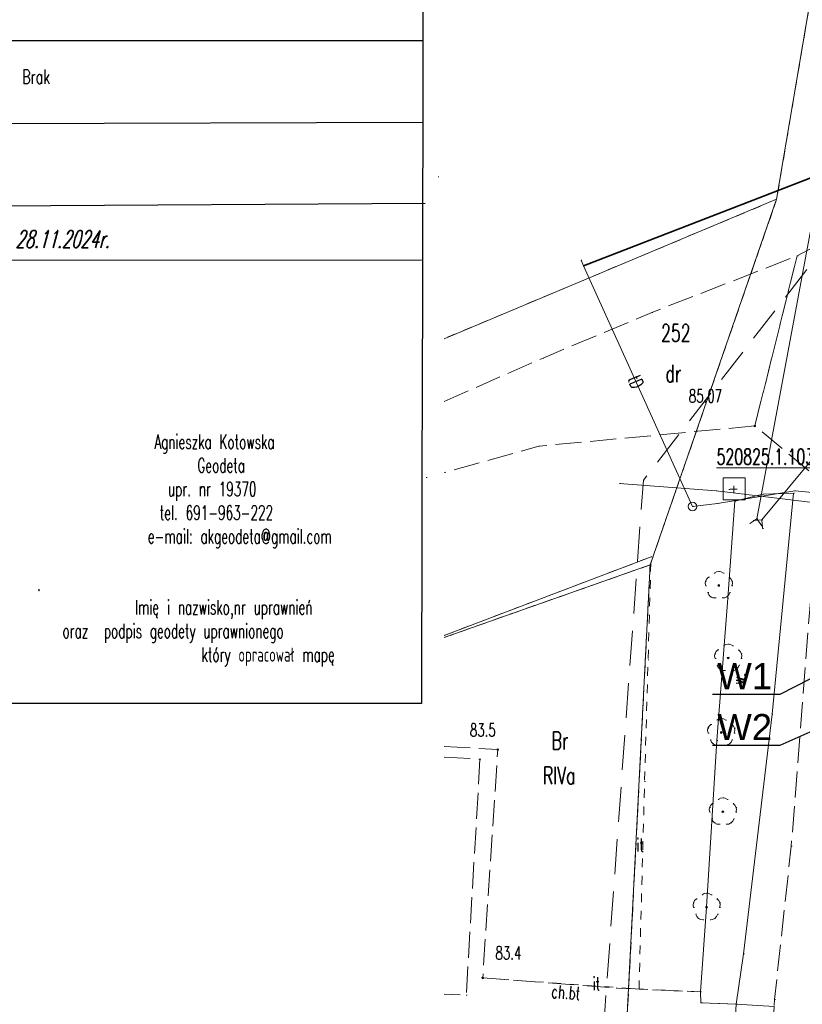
# Model space of a CAD drawing. Extents: x -134780 to 5540120, y 74663 to 5964901.
# Tile 6 of 71: x 5539489 to 5539534, y 5961334 to 5961391. Entities that reach past the tile are written whole.
import ezdxf
from ezdxf import colors
from ezdxf.entities.mleader import LeaderData, LeaderLine
from ezdxf.math import Vec2, Vec3

# ---------------------------------------------------------------- set-up
doc = ezdxf.new("R2010")
doc.units = 0
doc.header["$MEASUREMENT"] = 0
doc.set_wipeout_variables(frame=1)
for name, pattern in [('L_0_03', [1, 0.5, -0.5]), ('L_0_06', [2, 1.5, -0.5]), ('L_0_0C', [3, 2, -1]), ('Wipeout_Contour', [1000, 0, -1000])]:
    doc.linetypes.add(name, pattern=pattern)
for name, color, linetype, lineweight in [('#opisy', 7, 'Continuous', 0), ('0_Nr_Pióra__7', 7, 'Continuous', 13), ('131_Punkt_osnowy_pomiarowej_Nr_Pióra__7', 7, 'Continuous', 13), ('211_Nr_dzialki', 96, 'Continuous', 18), ('ARCH MAPA RUSINOWO_Nr_Pióra__60', 230, 'Continuous', 211), ('chodnik_Atr17_Nr_Pióra__7', 7, 'Continuous', 13), ('chodnik_Nr_Pióra__7', 7, 'Continuous', 13), ('drzewo_lisciaste_Nr_Pióra__7', 7, 'Continuous', 13), ('inny_obiekt_zagospodarowania_terenu_Atr17_Nr_Pióra__7', 7, 'Continuous', 13), ('inny_obiekt_zagospodarowania_terenu_Nr_Pióra__7', 7, 'Continuous', 13), ('jezdnia_Nr_Pióra__7', 7, 'Continuous', 13), ('komora_podziemna_Nr_Pióra__7', 7, 'Continuous', 13), ('mapa', 7, 'Continuous', 13), ('ogrodzenie_trwale_Nr_Pióra__7', 7, 'Continuous', 13), ('opios_Nr_Pióra__7', 7, 'Continuous', 13), ('pikieta_naturalna_Atr2_Nr_Pióra__7', 7, 'Continuous', 13), ('pikieta_naturalna_Nr_Pióra__7', 7, 'Continuous', 13), ('pikieta_sztuczna_Atr2_Nr_Pióra__7', 7, 'Continuous', 13), ('pikieta_sztuczna_Nr_Pióra__7', 7, 'Continuous', 13), ('przepust_Nr_Pióra__7', 7, 'Continuous', 13), ('przewod_telekomunikacyjny_napowietrzny_Nr_Pióra__30', 134, 'Continuous', 35), ('przewod_telekomunikacyjny_podziemny_Atr1_Nr_Pióra__7', 7, 'Continuous', 13), ('przewod_telekomunikacyjny_podziemny_Nr_Pióra__7', 7, 'Continuous', 13), ('przewod_wodociagowy_Nr_Pióra__7', 7, 'Continuous', 13), ('row_melioracyjny__poligon__Atr17_Nr_Pióra__7', 7, 'Continuous', 13), ('row_melioracyjny__poligon__Nr_Pióra__7', 7, 'Continuous', 13), ('schody_w_ciagu_komunikacyjnym_Nr_Pióra__7', 7, 'Continuous', 13), ('Szczegolowa_osnowa_geodezyjna_pozioma_Atr103_Nr_Pióra__7', 7, 'Continuous', 13), ('Szczegolowa_osnowa_geodezyjna_pozioma_Nr_Pióra__7', 7, 'Continuous', 13), ('Zakres_Nr_Pióra__7', 7, 'Continuous', 13), ('zasuwa_lub_zawor_Nr_Pióra__7', 7, 'Continuous', 13)]:
    doc.layers.add(name, color=color, linetype=linetype, lineweight=lineweight)
for name, color, linetype, lineweight, true_color in [('209_oznaczenie_konturu_klasyfikacyjnego_Nr_Pióra__3', 7, 'Continuous', 18, 0xff6600), ('210_oznaczenie_konturu_uzytku_gruntowego_Nr_Pióra__3', 7, 'Continuous', 18, 0xff6600), ('211_numer_dzialki_ewidencyjnej_Nr_Pióra__96', 7, 'Continuous', 13, 0x00d59f), ('217_kontur_klasyfikacyjny_Nr_Pióra__3', 7, 'Continuous', 18, 0xff6600), ('218_kontur_uzytku_gruntowego_Nr_Pióra__3', 7, 'Continuous', 18, 0xff6600), ('219_dzialka_ewidencyjna_Nr_Pióra__96', 7, 'Continuous', 13, 0x00d59f)]:
    doc.layers.add(name, color=color, linetype=linetype, lineweight=lineweight, true_color=true_color)
doc.layers.add('Szczegolowa_osnowa_geodezyjna_pozioma', color=7, linetype='Continuous')
doc.styles.add('GENERATED_STYLE_7', font='Simplex.shx', dxfattribs={"bigfont": 'BIGFONT.SHX'})
doc.styles.get("Standard").update_dxf_attribs({"font": 'txt', "bigfont": 'BIGFONT.SHX'})
doc.linetypes.add('L_0_15_SHX', pattern='A,0,[2,Rusinowo ZAGOSPODAROWANIE1.Shx,S=7.5,R=0,X=0,Y=0],-7.5,0', length=7.5)
doc.linetypes.add('L_0_B0_SHX', pattern='A,0,[3,Rusinowo ZAGOSPODAROWANIE1.Shx,S=15,R=0,X=0,Y=0],-15,0', length=15)

# ---------------------------------------------------------------- blocks, each defined once
blk = doc.blocks.new('mapa')
at = {"layer": 'drzewo_lisciaste_Nr_Pióra__7', "linetype": 'Continuous'}
for points in [[(5539529.22, 5961358.18, 1), (5539529.22, 5961358.28, 1)], [(5539529.76, 5961354.01, 1), (5539529.76, 5961354.11, 1)], [(5539529.36, 5961349.73, 1), (5539529.36, 5961349.83, 1)], [(5539529.45, 5961345.18, 1), (5539529.45, 5961345.28, 1)], [(5539528.52, 5961339.7, 1), (5539528.52, 5961339.8, 1)]]:
    blk.add_hatch(color=252, dxfattribs=at).paths.add_polyline_path(points, flags=0)
at = {"layer": 'pikieta_naturalna_Nr_Pióra__7', "linetype": 'Continuous'}
for points in [[(5539516.53, 5961348.755, 1), (5539516.53, 5961348.845, 1)], [(5539515.67, 5961335.635, 1), (5539515.67, 5961335.725, 1)]]:
    blk.add_hatch(color=252, dxfattribs=at).paths.add_polyline_path(points, flags=0)
at = {"layer": 'pikieta_sztuczna_Nr_Pióra__7', "linetype": 'Continuous'}
blk.add_hatch(color=252, dxfattribs=at).paths.add_polyline_path([(5539531.29, 5961367.345, 1), (5539531.29, 5961367.435, 1)], flags=0)
at = {"layer": '0_Nr_Pióra__7', "color": 252, "linetype": 'Continuous'}
for p, q in [((5539521.31, 5961376.92), (5539521.36, 5961376.92)), ((5539533.72, 5961377.16), (5539533.77, 5961377.16)), ((5539525.38, 5961373.91), (5539525.43, 5961373.91)), ((5539519.13, 5961371.29), (5539519.18, 5961371.29)), ((5539531.29, 5961367.39), (5539531.34, 5961367.39)), ((5539531.29, 5961367.39), (5539531.34, 5961367.39)), ((5539518.89, 5961366.23), (5539518.94, 5961366.23)), ((5539512.42, 5961364.43), (5539512.47, 5961364.43)), ((5539524.89, 5961364.28), (5539524.94, 5961364.28)), ((5539523.52, 5961364.08), (5539523.57, 5961364.08)), ((5539529.06, 5961363.67), (5539529.11, 5961363.67)), ((5539533.58, 5961363.66), (5539533.63, 5961363.66)), ((5539531.75, 5961363.48), (5539531.8, 5961363.48)), ((5539533.51, 5961363.53), (5539533.56, 5961363.53)), ((5539527.71, 5961362.76), (5539527.76, 5961362.76)), ((5539527.71, 5961362.76), (5539527.76, 5961362.76)), ((5539529.14, 5961362.93), (5539529.19, 5961362.93)), ((5539531.191, 5961361.954), (5539531.241, 5961361.954)), ((5539531.41, 5961362.06), (5539531.46, 5961362.06)), ((5539531.69, 5961362), (5539531.74, 5961362)), ((5539530.997, 5961361.777), (5539531.047, 5961361.777)), ((5539531.693, 5961361.647), (5539531.743, 5961361.647)), ((5539531.736, 5961361.501), (5539531.786, 5961361.501)), ((5539525.33, 5961359.87), (5539525.38, 5961359.87)), ((5539528.632, 5961358.696), (5539528.682, 5961358.696)), ((5539528.959, 5961358.933), (5539529.009, 5961358.933)), ((5539529.22, 5961359.03), (5539529.27, 5961359.03)), ((5539529.481, 5961358.933), (5539529.531, 5961358.933)), ((5539529.808, 5961358.696), (5539529.858, 5961358.696)), ((5539528.46, 5961358.478), (5539528.51, 5961358.478)), ((5539528.471, 5961358.201), (5539528.521, 5961358.201)), ((5539529.22, 5961358.23), (5539529.27, 5961358.23)), ((5539529.969, 5961358.201), (5539530.019, 5961358.201)), ((5539529.98, 5961358.478), (5539530.03, 5961358.478)), ((5539528.596, 5961357.815), (5539528.646, 5961357.815)), ((5539528.75, 5961357.582), (5539528.8, 5961357.582)), ((5539529.019, 5961357.507), (5539529.069, 5961357.507)), ((5539529.421, 5961357.507), (5539529.471, 5961357.507)), ((5539529.69, 5961357.582), (5539529.74, 5961357.582)), ((5539529.73, 5961357.49), (5539529.78, 5961357.49)), ((5539529.844, 5961357.815), (5539529.894, 5961357.815)), ((5539529.499, 5961354.763), (5539529.549, 5961354.763)), ((5539529.76, 5961354.86), (5539529.81, 5961354.86)), ((5539530.021, 5961354.763), (5539530.071, 5961354.763)), ((5539529, 5961354.308), (5539529.05, 5961354.308)), ((5539529.011, 5961354.031), (5539529.061, 5961354.031)), ((5539529.172, 5961354.526), (5539529.222, 5961354.526)), ((5539529.76, 5961354.06), (5539529.81, 5961354.06)), ((5539530.348, 5961354.526), (5539530.398, 5961354.526)), ((5539530.509, 5961354.031), (5539530.559, 5961354.031)), ((5539530.52, 5961354.308), (5539530.57, 5961354.308)), ((5539525.16, 5961353.95), (5539525.21, 5961353.95)), ((5539529.136, 5961353.645), (5539529.186, 5961353.645)), ((5539530.384, 5961353.645), (5539530.434, 5961353.645)), ((5539529.29, 5961353.412), (5539529.34, 5961353.412)), ((5539529.559, 5961353.337), (5539529.609, 5961353.337)), ((5539529.961, 5961353.337), (5539530.011, 5961353.337)), ((5539530.23, 5961353.412), (5539530.28, 5961353.412)), ((5539532.28, 5961350.84), (5539532.33, 5961350.84)), ((5539528.6, 5961350.028), (5539528.65, 5961350.028)), ((5539528.772, 5961350.246), (5539528.822, 5961350.246)), ((5539529.099, 5961350.483), (5539529.149, 5961350.483)), ((5539529.36, 5961350.58), (5539529.41, 5961350.58)), ((5539529.621, 5961350.483), (5539529.671, 5961350.483)), ((5539529.948, 5961350.246), (5539529.998, 5961350.246)), ((5539530.12, 5961350.028), (5539530.17, 5961350.028)), ((5539528.611, 5961349.751), (5539528.661, 5961349.751)), ((5539529.36, 5961349.78), (5539529.41, 5961349.78)), ((5539530.109, 5961349.751), (5539530.159, 5961349.751)), ((5539528.736, 5961349.365), (5539528.786, 5961349.365)), ((5539528.89, 5961349.132), (5539528.94, 5961349.132)), ((5539529.11, 5961349.32), (5539529.16, 5961349.32)), ((5539529.159, 5961349.057), (5539529.209, 5961349.057)), ((5539529.561, 5961349.057), (5539529.611, 5961349.057)), ((5539529.83, 5961349.132), (5539529.88, 5961349.132)), ((5539529.984, 5961349.365), (5539530.034, 5961349.365)), ((5539516.53, 5961348.8), (5539516.58, 5961348.8)), ((5539515.51, 5961348.25), (5539515.56, 5961348.25)), ((5539524.96, 5961346.96), (5539525.01, 5961346.96)), ((5539528.862, 5961345.696), (5539528.912, 5961345.696)), ((5539529.189, 5961345.933), (5539529.239, 5961345.933)), ((5539529.45, 5961346.03), (5539529.5, 5961346.03)), ((5539529.711, 5961345.933), (5539529.761, 5961345.933)), ((5539530.038, 5961345.696), (5539530.088, 5961345.696)), ((5539528.69, 5961345.478), (5539528.74, 5961345.478)), ((5539528.701, 5961345.201), (5539528.751, 5961345.201)), ((5539529.45, 5961345.23), (5539529.5, 5961345.23)), ((5539530.199, 5961345.201), (5539530.249, 5961345.201)), ((5539530.21, 5961345.478), (5539530.26, 5961345.478)), ((5539528.826, 5961344.815), (5539528.876, 5961344.815)), ((5539528.98, 5961344.582), (5539529.03, 5961344.582)), ((5539529.249, 5961344.507), (5539529.299, 5961344.507)), ((5539529.651, 5961344.507), (5539529.701, 5961344.507)), ((5539529.92, 5961344.582), (5539529.97, 5961344.582)), ((5539530.074, 5961344.815), (5539530.124, 5961344.815)), ((5539533.38, 5961343.25), (5539533.43, 5961343.25)), ((5539528.259, 5961340.453), (5539528.309, 5961340.453)), ((5539528.52, 5961340.55), (5539528.57, 5961340.55)), ((5539528.781, 5961340.453), (5539528.831, 5961340.453)), ((5539527.76, 5961339.998), (5539527.81, 5961339.998)), ((5539527.932, 5961340.216), (5539527.982, 5961340.216)), ((5539529.108, 5961340.216), (5539529.158, 5961340.216)), ((5539529.28, 5961339.998), (5539529.33, 5961339.998)), ((5539527.771, 5961339.721), (5539527.821, 5961339.721)), ((5539527.896, 5961339.335), (5539527.946, 5961339.335)), ((5539528.52, 5961339.75), (5539528.57, 5961339.75)), ((5539529.144, 5961339.335), (5539529.194, 5961339.335)), ((5539529.269, 5961339.721), (5539529.319, 5961339.721)), ((5539528.05, 5961339.102), (5539528.1, 5961339.102)), ((5539528.319, 5961339.027), (5539528.369, 5961339.027)), ((5539528.721, 5961339.027), (5539528.771, 5961339.027)), ((5539528.99, 5961339.102), (5539529.04, 5961339.102)), ((5539530.64, 5961337.06), (5539530.69, 5961337.06)), ((5539515.67, 5961335.68), (5539515.72, 5961335.68)), ((5539523.33, 5961335.1), (5539523.38, 5961335.1)), ((5539524.64, 5961335.04), (5539524.69, 5961335.04)), ((5539528.17, 5961334.88), (5539528.22, 5961334.88)), ((5539514.72, 5961334.69), (5539514.77, 5961334.69)), ((5539528.18, 5961334.25), (5539528.23, 5961334.25)), ((5539532.42, 5961334.45), (5539532.47, 5961334.45)), ((5539530.22, 5961334.18), (5539530.27, 5961334.18))]:
    blk.add_line(p, q, dxfattribs=at)
at = {"layer": '217_kontur_klasyfikacyjny_Nr_Pióra__3', "color": 252, "linetype": 'L_0_03', "flags": 128}
for points in [[(5539525.28, 5961359.41), (5539513.451, 5961355.238)], [(5539523.8, 5961330.25), (5539525.28, 5961359.41)]]:
    blk.add_lwpolyline(points, dxfattribs=at)
at = {"layer": '218_kontur_uzytku_gruntowego_Nr_Pióra__3', "color": 252, "linetype": 'L_0_03', "flags": 128}
for points in [[(5539538.18, 5961413.76), (5539532.54, 5961380.41)], [(5539532.54, 5961380.41), (5539513.451, 5961372.404)], [(5539525.28, 5961359.41), (5539513.451, 5961355.238)], [(5539513.451, 5961355.238), (5539525.28, 5961359.41)], [(5539523.8, 5961330.25), (5539525.28, 5961359.41)], [(5539525.28, 5961359.41), (5539523.8, 5961330.25)]]:
    blk.add_lwpolyline(points, dxfattribs=at)
at = {"layer": '219_dzialka_ewidencyjna_Nr_Pióra__96', "color": 252, "linetype": 'Continuous', "flags": 128}
for points in [[(5539532.54, 5961380.41), (5539538.18, 5961413.76)], [(5539513.451, 5961372.401), (5539532.54, 5961380.41)], [(5539525.28, 5961359.41), (5539513.451, 5961355.235)], [(5539525.28, 5961359.41), (5539519.35, 5961243.41)]]:
    blk.add_lwpolyline(points, dxfattribs=at)
at = {"layer": 'ARCH MAPA RUSINOWO_Nr_Pióra__60', "linetype": 'Continuous', "lineweight": 20, "flags": 128}
for points in [[(5539537.927, 5961412.263), (5539532.54, 5961380.41), (5539513.451, 5961372.401)], [(5539525.28, 5961359.41), (5539520.71, 5961270.013)]]:
    blk.add_lwpolyline(points, dxfattribs=at)
at = {"layer": 'chodnik_Nr_Pióra__7', "color": 252, "linetype": 'L_0_06', "flags": 128}
for points in [[(5539513.451, 5961348.978), (5539516.53, 5961348.8), (5539515.67, 5961335.68), (5539523.33, 5961335.1), (5539528.17, 5961334.88), (5539528.18, 5961334.25), (5539530.22, 5961334.18), (5539530.12, 5961332.63), (5539528.17, 5961332.66), (5539523.69, 5961332.64), (5539516.15, 5961333.12), (5539513.451, 5961333.296)], [(5539513.451, 5961348.372), (5539515.51, 5961348.25), (5539514.72, 5961334.69), (5539513.451, 5961334.758)]]:
    blk.add_lwpolyline(points, dxfattribs=at)
at = {"layer": 'drzewo_lisciaste_Nr_Pióra__7', "color": 252, "linetype": 'Continuous'}
for centre in [(5539529.22, 5961358.23), (5539529.76, 5961354.06), (5539529.36, 5961349.78), (5539529.45, 5961345.23), (5539528.52, 5961339.75)]:
    blk.add_circle(centre, 0.05, dxfattribs=at)
for centre, start, end in [((5539528.84, 5961358.354), 121.308, 202.548), ((5539529.22, 5961358.63), 49.272, 130.728), ((5539529.6, 5961358.354), 337.452, 58.692), ((5539528.985, 5961357.906), 193.221, 274.871), ((5539529.455, 5961357.906), 265.129, 346.779), ((5539529.76, 5961354.46), 49.272, 130.728), ((5539529.38, 5961354.184), 121.308, 202.548), ((5539530.14, 5961354.184), 337.452, 58.692), ((5539529.525, 5961353.736), 193.221, 274.871), ((5539529.995, 5961353.736), 265.129, 346.779), ((5539528.98, 5961349.904), 121.308, 202.548), ((5539529.36, 5961350.18), 49.272, 130.728), ((5539529.74, 5961349.904), 337.452, 58.692), ((5539529.125, 5961349.456), 193.221, 274.871), ((5539529.595, 5961349.456), 265.129, 346.779), ((5539529.07, 5961345.354), 121.308, 202.548), ((5539529.45, 5961345.63), 49.272, 130.728), ((5539529.83, 5961345.354), 337.452, 58.692), ((5539529.215, 5961344.906), 193.221, 274.871), ((5539529.685, 5961344.906), 265.129, 346.779), ((5539528.52, 5961340.15), 49.272, 130.728), ((5539528.14, 5961339.874), 121.308, 202.548), ((5539528.9, 5961339.874), 337.452, 58.692), ((5539528.285, 5961339.426), 193.221, 274.871), ((5539528.755, 5961339.426), 265.129, 346.779)]:
    blk.add_arc(centre, 0.4, start, end, dxfattribs=at)
at = {"layer": 'inny_obiekt_zagospodarowania_terenu_Nr_Pióra__7', "color": 252, "linetype": 'L_0_03', "flags": 128}
for points in [[(5539524.64, 5961335.04), (5539524.96, 5961346.96), (5539525.16, 5961353.95), (5539525.33, 5961359.87), (5539513.451, 5961355.354)], [(5539515.67, 5961335.68), (5539524.64, 5961335.04), (5539528.17, 5961334.88)]]:
    blk.add_lwpolyline(points, dxfattribs=at)
at = {"layer": 'jezdnia_Nr_Pióra__7', "color": 252, "linetype": 'L_0_06', "flags": 128}
blk.add_lwpolyline([(5539537.17, 5961379.01), (5539535.18, 5961364.16), (5539531.29, 5961367.39), (5539533.72, 5961377.16)], close=True, dxfattribs=at)
blk.add_lwpolyline([(5539513.451, 5961368.798), (5539519.13, 5961371.29), (5539525.38, 5961373.91), (5539533.72, 5961377.16), (5539531.29, 5961367.39), (5539518.89, 5961366.23), (5539513.451, 5961364.717)], dxfattribs=at)
at = {"layer": 'komora_podziemna_Nr_Pióra__7', "color": 252, "linetype": 'Continuous'}
blk.add_circle((5539527.71, 5961362.76), 0.25, dxfattribs=at)
at = {"layer": 'ogrodzenie_trwale_Nr_Pióra__7', "color": 252, "linetype": 'Continuous', "flags": 128}
blk.add_lwpolyline([(5539525.33, 5961359.87), (5539513.451, 5961355.354)], dxfattribs=at)
at = {"layer": 'ogrodzenie_trwale_Nr_Pióra__7', "color": 252, "linetype": 'L_0_15_SHX', "flags": 128}
blk.add_lwpolyline([(5539525.33, 5961359.87), (5539513.451, 5961355.354)], dxfattribs=at)
at = {"layer": 'opios_Nr_Pióra__7', "color": 252, "linetype": 'Continuous'}
blk.add_line((5539513.102, 5961381.701), (5539513.152, 5961381.701), dxfattribs=at)
at = {"layer": 'pikieta_naturalna_Nr_Pióra__7', "color": 252, "linetype": 'Continuous'}
for centre in [(5539516.53, 5961348.8), (5539515.67, 5961335.68)]:
    blk.add_circle(centre, 0.045, dxfattribs=at)
at = {"layer": 'pikieta_sztuczna_Nr_Pióra__7', "color": 252, "linetype": 'Continuous'}
blk.add_circle((5539531.29, 5961367.39), 0.045, dxfattribs=at)
at = {"layer": 'przepust_Nr_Pióra__7', "color": 252, "linetype": 'Continuous', "flags": 128}
for points in [[(5539531.69, 5961362), (5539546.35, 5961379.64)], [(5539534.62, 5961379.31), (5539531.41, 5961362.06)], [(5539531.41, 5961362.06), (5539530.997, 5961361.777)], [(5539531.69, 5961362), (5539531.191, 5961361.954)], [(5539531.41, 5961362.06), (5539531.693, 5961361.647)], [(5539531.69, 5961362), (5539531.736, 5961361.501)]]:
    blk.add_lwpolyline(points, dxfattribs=at)
at = {"layer": 'przewod_telekomunikacyjny_napowietrzny_Nr_Pióra__30', "color": 252, "linetype": 'Continuous'}
for p, q in [((5539548.58, 5961387.11), (5539521.45, 5961376.59)), ((5539521.45, 5961376.59), (5539548.58, 5961387.11)), ((5539521.45, 5961376.59), (5539521.5, 5961376.59))]:
    blk.add_line(p, q, dxfattribs=at)
at = {"layer": 'przewod_telekomunikacyjny_napowietrzny_Nr_Pióra__30', "color": 252, "linetype": 'L_0_B0_SHX'}
for p, q in [((5539548.58, 5961387.11), (5539521.45, 5961376.59)), ((5539521.45, 5961376.59), (5539548.58, 5961387.11))]:
    blk.add_line(p, q, dxfattribs=at)
at = {"layer": 'przewod_telekomunikacyjny_podziemny_Nr_Pióra__7', "color": 252, "linetype": 'Continuous', "flags": 128}
blk.add_lwpolyline([(5539521.31, 5961376.92), (5539521.45, 5961376.59), (5539527.71, 5961362.76)], dxfattribs=at)
at = {"layer": 'schody_w_ciagu_komunikacyjnym_Nr_Pióra__7', "color": 252, "linetype": 'Continuous', "flags": 128}
blk.add_lwpolyline([(5539532.4, 5961334.04), (5539532.3, 5961332.49), (5539530.12, 5961332.63), (5539530.22, 5961334.18)], close=True, dxfattribs=at)
at = {"layer": '209_oznaczenie_konturu_klasyfikacyjnego_Nr_Pióra__3', "color": 252, "linetype": 'Continuous', "insert": (5539519.126, 5961347.811), "char_height": 1, "attachment_point": 1, "style": 'GENERATED_STYLE_7'}
blk.add_mtext('{\\W0.660000x;RIVa}', dxfattribs=at)
at = {"layer": '210_oznaczenie_konturu_uzytku_gruntowego_Nr_Pióra__3', "color": 252, "linetype": 'Continuous', "char_height": 1, "attachment_point": 1, "style": 'GENERATED_STYLE_7'}
for s, insert in [('{\\W0.660000x;dr}', (5539526.164, 5961370.901)), ('{\\W0.660000x;Br}', (5539519.626, 5961349.811))]:
    blk.add_mtext(s, dxfattribs=dict(at, insert=insert))
at = {"layer": '211_numer_dzialki_ewidencyjnej_Nr_Pióra__96', "color": 252, "linetype": 'Continuous', "insert": (5539525.904, 5961373.231), "char_height": 1, "attachment_point": 1, "style": 'GENERATED_STYLE_7'}
blk.add_mtext('{\\W0.660000x;252}', dxfattribs=at)
at = {"layer": 'chodnik_Atr17_Nr_Pióra__7', "color": 252, "linetype": 'Continuous', "insert": (5539519.639, 5961335.289), "char_height": 0.75, "attachment_point": 1, "rotation": 355.7, "style": 'GENERATED_STYLE_7'}
blk.add_mtext('{\\W0.660000x;ch.bt}', dxfattribs=at)
at = {"layer": 'inny_obiekt_zagospodarowania_terenu_Atr17_Nr_Pióra__7', "color": 252, "linetype": 'Continuous', "char_height": 0.75, "attachment_point": 1, "style": 'GENERATED_STYLE_7'}
for insert in [(5539524.494, 5961343.692), (5539521.974, 5961335.722)]:
    blk.add_mtext('{\\W0.660000x;it}', dxfattribs=dict(at, insert=insert))
at = {"layer": 'pikieta_naturalna_Atr2_Nr_Pióra__7', "color": 252, "linetype": 'Continuous', "char_height": 0.75, "attachment_point": 1, "style": 'GENERATED_STYLE_7'}
for s, insert in [('{\\W0.660000x;83.5}', (5539514.929, 5961350.298)), ('{\\W0.660000x;83.4}', (5539516.399, 5961337.496))]:
    blk.add_mtext(s, dxfattribs=dict(at, insert=insert))
at = {"layer": 'pikieta_sztuczna_Atr2_Nr_Pióra__7', "color": 252, "linetype": 'Continuous', "insert": (5539527.499, 5961369.488), "char_height": 0.75, "attachment_point": 1, "style": 'GENERATED_STYLE_7'}
blk.add_mtext('{\\W0.660000x;85.07}', dxfattribs=at)
at = {"layer": 'przewod_telekomunikacyjny_podziemny_Atr1_Nr_Pióra__7', "color": 252, "linetype": 'Continuous', "insert": (5539524.672, 5961370.389), "char_height": 0.75, "attachment_point": 1, "rotation": 292.7, "style": 'GENERATED_STYLE_7'}
blk.add_mtext('{\\W0.660000x;tD}', dxfattribs=at)
at = {"layer": 'row_melioracyjny__poligon__Atr17_Nr_Pióra__7', "color": 252, "linetype": 'Continuous', "insert": (5539529.96, 5961352.571), "char_height": 0.75, "attachment_point": 1, "rotation": 85.7, "style": 'GENERATED_STYLE_7'}
blk.add_mtext('{\\W0.660000x;w.}', dxfattribs=at)
at = {"layer": 'Szczegolowa_osnowa_geodezyjna_pozioma_Atr103_Nr_Pióra__7', "color": 252, "linetype": 'Continuous', "insert": (5539529.093, 5961366.07), "char_height": 0.9, "attachment_point": 1, "style": 'GENERATED_STYLE_7'}
blk.add_mtext('{\\W0.660000x;\\L520825.1.10310}', dxfattribs=at)
at = {"color": 252, "linetype": 'Wipeout_Contour', "lineweight": 0, "ltscale": 920110.044362}
blk.add_wipeout([(5539529.48, 5961364.4), (5539529.48, 5961363.15), (5539530.73, 5961363.15), (5539530.73, 5961364.4)], dxfattribs=at).dxf.layer = 'Szczegolowa_osnowa_geodezyjna_pozioma'
at = {"layer": 'Szczegolowa_osnowa_geodezyjna_pozioma_Nr_Pióra__7', "color": 252, "linetype": 'Continuous', "flags": 128}
blk.add_lwpolyline([(5539529.48, 5961364.4), (5539529.48, 5961363.15), (5539530.73, 5961363.15), (5539530.73, 5961364.4)], close=True, dxfattribs=at)
at = {"color": 252, "linetype": 'Wipeout_Contour', "lineweight": 0, "ltscale": 920110.044362}
blk.add_wipeout([(5539529.48, 5961364.4), (5539529.48, 5961363.15), (5539530.73, 5961363.15), (5539530.73, 5961364.4)], dxfattribs=at).dxf.layer = 'Szczegolowa_osnowa_geodezyjna_pozioma'
at = {"layer": '0_Nr_Pióra__7', "color": 252, "linetype": 'Continuous'}
blk.add_line((5539530.14, 5961363.06), (5539530.19, 5961363.06), dxfattribs=at)
at = {"layer": '131_Punkt_osnowy_pomiarowej_Nr_Pióra__7', "color": 252, "linetype": 'Continuous'}
blk.add_line((5539529.8, 5961363.73), (5539529.85, 5961363.73), dxfattribs=at)
at = {"layer": '218_kontur_uzytku_gruntowego_Nr_Pióra__3', "color": 252, "linetype": 'L_0_03', "flags": 128}
for points in [[(5539532.54, 5961380.41), (5539525.28, 5961359.41)], [(5539525.28, 5961359.41), (5539532.54, 5961380.41)]]:
    blk.add_lwpolyline(points, dxfattribs=at)
at = {"layer": '219_dzialka_ewidencyjna_Nr_Pióra__96', "color": 252, "linetype": 'Continuous', "flags": 128}
blk.add_lwpolyline([(5539525.28, 5961359.41), (5539532.54, 5961380.41)], dxfattribs=at)
at = {"layer": 'ARCH MAPA RUSINOWO_Nr_Pióra__60', "linetype": 'Continuous', "lineweight": 20, "flags": 128}
blk.add_lwpolyline([(5539532.54, 5961380.41), (5539525.28, 5961359.41), (5539513.451, 5961355.235)], dxfattribs=at)
at = {"layer": 'jezdnia_Nr_Pióra__7', "color": 252, "linetype": 'L_0_06', "flags": 128}
blk.add_lwpolyline([(5539999.19, 5964053.31), (5539991.4, 5964036.09), (5539985.21, 5964021.52), (5539975.15, 5963999.09), (5539963.72, 5963973.54), (5539961.98, 5963968.75), (5539956.08, 5963955.73), (5539947.38, 5963936.49), (5539939.62, 5963919.19), (5539930.06, 5963897.79), (5539920.31, 5963876.54), (5539903.27, 5963837.86), (5539901.32, 5963833.51), (5539898.81, 5963827.49), (5539896.38, 5963822.74), (5539891.05, 5963810.65), (5539884.46, 5963795.38), (5539879.24, 5963784.04), (5539871.67, 5963766.78), (5539869.54, 5963762.15), (5539865.51, 5963752.98), (5539859.36, 5963738.99), (5539856.4, 5963732.39), (5539854.67, 5963728.64), (5539856.25, 5963726.46), (5539855.31, 5963723.82), (5539852.26, 5963722.8), (5539847.97, 5963713.08), (5539843.21, 5963702.63), (5539842.06, 5963699.94), (5539838.81, 5963692.26), (5539830.85, 5963674.75), (5539820.19, 5963650.25), (5539818.12, 5963645), (5539817.74, 5963644.17), (5539813.54, 5963634.91), (5539809.4, 5963625.25), (5539801.48, 5963607.21), (5539796.69, 5963596.22), (5539791.48, 5963584.65), (5539782.46, 5963564.38), (5539776.09, 5963550.38), (5539769.11, 5963534.41), (5539763.64, 5963521.88), (5539760.52, 5963514.45), (5539753.01, 5963497.63), (5539748.15, 5963485.56), (5539744.94, 5963478.74), (5539740.22, 5963467.61), (5539735.82, 5963457.6), (5539732.58, 5963450.39), (5539727.25, 5963438.79), (5539724.39, 5963432.73), (5539716.03, 5963414.3), (5539709.62, 5963400.54), (5539703.42, 5963385.05), (5539701.46, 5963380.57), (5539695.42, 5963366.72), (5539689.15, 5963352.67), (5539688.11, 5963350.1), (5539684.73, 5963339.99), (5539681.36, 5963330.34), (5539680.5, 5963326.14), (5539679.08, 5963319.62), (5539678.47, 5963316.61), (5539677.98, 5963313.11), (5539676.59, 5963303.09), (5539675.35, 5963288.33), (5539673.35, 5963267.43), (5539671.97, 5963251.87), (5539670.51, 5963234.06), (5539668.84, 5963214.13), (5539667.88, 5963200.98), (5539667.53, 5963194.67), (5539666.69, 5963184.86), (5539666.11, 5963179.46), (5539664.94, 5963163.04), (5539664.51, 5963157.02), (5539664.04, 5963150.56), (5539662.86, 5963137.1), (5539661.91, 5963127.16), (5539661.34, 5963120.88), (5539661.2, 5963118.65), (5539659.55, 5963099.34), (5539658.06, 5963083.09), (5539656.64, 5963068), (5539654.29, 5963042.14), (5539652.97, 5963027.01), (5539652.25, 5963017.91), (5539651.48, 5963008.58), (5539650.21, 5962992.97), (5539648.82, 5962975.89), (5539647.98, 5962965.04), (5539646.76, 5962949.75), (5539645.49, 5962932.14), (5539644.87, 5962923.63), (5539645.84, 5962923.11), (5539647.68, 5962922.13), (5539647.55, 5962919.07), (5539644.47, 5962918.4), (5539642.94, 5962899.28), (5539642.02, 5962889.07), (5539640.93, 5962876.44), (5539642.02, 5962875.63), (5539645, 5962873.39), (5539644.63, 5962869.5), (5539641.41, 5962867.62), (5539640.25, 5962866.94), (5539639.8, 5962857.94), (5539638.77, 5962846.36), (5539637.95, 5962835.55), (5539637.69, 5962832.2), (5539637.38, 5962828.5), (5539636.17, 5962814.32), (5539634.91, 5962799.54), (5539633.21, 5962781), (5539630.37, 5962749.59), (5539628.55, 5962722.93), (5539626.25, 5962693.47), (5539622.63, 5962652.94), (5539620.37, 5962627.27), (5539619.98, 5962622.72), (5539619.98, 5962620.95), (5539619.46, 5962593.63), (5539618.69, 5962556.23), (5539617.78, 5962510.64), (5539617.66, 5962504.99), (5539617.01, 5962480.12), (5539616.82, 5962472.08), (5539616.86, 5962468.95), (5539616.67, 5962450.69), (5539616.33, 5962425), (5539615.82, 5962413.3), (5539615.8, 5962412.88), (5539615.04, 5962374.96), (5539615.06, 5962373.62), (5539614.97, 5962366.26), (5539614.98, 5962364.85), (5539614.54, 5962355.35), (5539614.4, 5962348.56), (5539613.81, 5962315.21), (5539613.29, 5962293.68), (5539612.82, 5962271.93), (5539612.82, 5962264.02), (5539612.2, 5962252.41), (5539611.87, 5962241.47), (5539611.13, 5962227.26), (5539610.59, 5962211.86), (5539610.16, 5962190.12), (5539609.88, 5962177.45), (5539608.73, 5962139), (5539607.99, 5962113.02), (5539607.43, 5962101.13), (5539605.51, 5962037.8), (5539603.67, 5961987.54), (5539603.13, 5961971.65), (5539601.74, 5961927.82), (5539600.75, 5961891.97), (5539599.97, 5961870.17), (5539598.76, 5961839.92), (5539598.25, 5961828.24), (5539598.07, 5961820.47), (5539597.75, 5961800.23), (5539597.38, 5961791.21), (5539596.52, 5961773.26), (5539595.92, 5961755.39), (5539595.12, 5961734.22), (5539593.97, 5961715.32), (5539593.15, 5961698.69), (5539591, 5961684.87), (5539587.75, 5961662.9), (5539584.56, 5961641.94), (5539582.66, 5961629.76), (5539580.71, 5961616.26), (5539578.44, 5961601.28), (5539576.6, 5961589.3), (5539574.91, 5961578.9), (5539573.19, 5961567.83), (5539571.22, 5961555.24), (5539569.88, 5961547.35), (5539568.84, 5961540.66), (5539566.54, 5961524.91), (5539564.36, 5961510.54), (5539562.76, 5961500.34), (5539561.43, 5961491.98), (5539559.03, 5961478.06), (5539556.81, 5961464.91), (5539554.95, 5961453.18), (5539554.14, 5961447.63), (5539551.22, 5961433.18), (5539550.22, 5961425.23), (5539547.33, 5961407.23), (5539544.97, 5961391.79), (5539543.29, 5961381.17), (5539542.51, 5961379.21), (5539542.32, 5961378), (5539541.27, 5961367.82), (5539540.91, 5961364.2), (5539539.27, 5961350.25), (5539537.78, 5961334.89), (5539537.08, 5961322.75), (5539536.89, 5961318.2), (5539536.62, 5961311.58), (5539536.36, 5961303.63), (5539536.1, 5961297.03), (5539535.77, 5961288.6), (5539535.43, 5961273.08), (5539535.1, 5961256.9), (5539534.99, 5961242.98), (5539534.93, 5961227.39), (5539534.64, 5961223.09), (5539535.09, 5961219.59), (5539536.43, 5961215.63), (5539539.17, 5961211.64), (5539542.98, 5961209.08), (5539524.13, 5961213.68), (5539525.21, 5961214.75), (5539526.28, 5961216.3), (5539527.29, 5961219.19), (5539528.2, 5961223.48), (5539528.64, 5961231.21), (5539528.81, 5961241.22), (5539529.12, 5961251.99), (5539529.26, 5961264.73), (5539529.86, 5961279.51), (5539530.43, 5961293.38), (5539531.2, 5961309.49), (5539531.74, 5961322.55), (5539532.3, 5961332.49), (5539532.4, 5961334.04), (5539532.42, 5961334.45), (5539533.38, 5961343.25), (5539534.51, 5961357.7), (5539535.18, 5961364.16), (5539537.17, 5961379.01), (5539537.95, 5961380.97), (5539539.63, 5961391.59), (5539541.99, 5961407.03), (5539544.88, 5961425.03), (5539545.88, 5961432.98), (5539548.8, 5961447.43), (5539549.61, 5961452.98), (5539551.47, 5961464.71), (5539553.69, 5961477.86), (5539556.09, 5961491.78), (5539557.42, 5961500.14), (5539559.02, 5961510.34), (5539561.2, 5961524.71), (5539563.5, 5961540.46), (5539565.88, 5961555.04), (5539567.85, 5961567.63), (5539569.57, 5961578.7), (5539571.26, 5961589.1), (5539573.1, 5961601.08), (5539575.37, 5961616.06), (5539577.32, 5961629.56), (5539579.33, 5961642.76), (5539581.48, 5961654.8), (5539582.75, 5961663.42), (5539584.59, 5961675.5), (5539585.75, 5961684.86), (5539587.43, 5961695.68), (5539588.08, 5961706.5), (5539588.95, 5961719.01), (5539589.82, 5961734.87), (5539590.45, 5961746.61), (5539590.86, 5961759.2), (5539591.28, 5961773.17), (5539592.04, 5961791.01), (5539592.41, 5961800.03), (5539593.52, 5961828.43), (5539593.62, 5961830.97), (5539595.96, 5961905.48), (5539597.17, 5961946.83), (5539597.6, 5961961.18), (5539599.55, 5962016.47), (5539600.83, 5962051.67), (5539602.01, 5962087.06), (5539602.89, 5962113.28), (5539603.03, 5962117.47), (5539603.64, 5962135.89), (5539604.86, 5962168.07), (5539605.44, 5962192.76), (5539606.36, 5962223.32), (5539603.76, 5962226.11), (5539603.82, 5962229.23), (5539606.38, 5962231.43), (5539607.32, 5962268.22), (5539607.71, 5962300.61), (5539608.16, 5962309.36), (5539608.51, 5962325.2), (5539608.56, 5962341.64), (5539608.78, 5962355.36), (5539608.88, 5962366.71), (5539609.21, 5962379.86), (5539609.71, 5962391.99), (5539609.84, 5962395.1), (5539610.14, 5962402.53), (5539610.53, 5962412.34), (5539611.16, 5962427.84), (5539611.28, 5962430.37), (5539611.63, 5962449.19), (5539612.06, 5962467.48), (5539612.03, 5962471.44), (5539612.07, 5962474.94), (5539612.26, 5962484.89), (5539612.63, 5962508.44), (5539612.86, 5962529.86), (5539613.15, 5962545.98), (5539613.45, 5962560.19), (5539613.67, 5962582.2), (5539614.4, 5962604.54), (5539614.71, 5962613.18), (5539614.92, 5962618.87), (5539614.88, 5962623.63), (5539615.91, 5962635.28), (5539618.32, 5962660.86), (5539619.97, 5962679.79), (5539621.51, 5962698.1), (5539623.47, 5962721.34), (5539625.37, 5962745.18), (5539627.12, 5962765.7), (5539628.53, 5962783.51), (5539629.56, 5962799.78), (5539629.57, 5962799.99), (5539630.48, 5962809.17), (5539631.4, 5962821.12), (5539632.3, 5962831.67), (5539632.73, 5962837.6), (5539634.04, 5962852.18), (5539635.34, 5962866.81), (5539636.58, 5962882.59), (5539637.28, 5962892.52), (5539638.14, 5962904.78), (5539639.26, 5962919.01), (5539640.86, 5962936.84), (5539641.66, 5962946.87), (5539642.62, 5962958.94), (5539643.04, 5962964.94), (5539643.18, 5962966.89), (5539643.34, 5962969), (5539644.31, 5962981.48), (5539645.01, 5962990.8), (5539645.68, 5963000.69), (5539646.9, 5963014.98), (5539648.03, 5963027.29), (5539648.92, 5963036.71), (5539646.86, 5963037.79), (5539647.14, 5963040.41), (5539649.38, 5963042.48), (5539649.63, 5963044.9), (5539650.22, 5963052.15), (5539651.02, 5963061.14), (5539652.33, 5963075.78), (5539654.4, 5963097.65), (5539656.29, 5963117.03), (5539656.3, 5963117.21), (5539656.48, 5963119.91), (5539656.92, 5963124.16), (5539658.36, 5963142.28), (5539659.35, 5963154.7), (5539660.55, 5963169.42), (5539661.84, 5963185.35), (5539661.99, 5963188.43), (5539663.61, 5963209.46), (5539665.47, 5963231.62), (5539665.98, 5963238.16), (5539666.31, 5963242.3), (5539667.18, 5963253.02), (5539668.61, 5963272.41), (5539670.58, 5963291.13), (5539671.7, 5963302.83), (5539672.44, 5963312), (5539674, 5963321.6), (5539674.75, 5963327.04), (5539677.83, 5963336.46), (5539682.92, 5963352.13), (5539685.21, 5963357.46), (5539691.23, 5963370.66), (5539698.53, 5963387.15), (5539706.16, 5963405.16), (5539711.04, 5963416.2), (5539719.53, 5963435.56), (5539726.32, 5963450.92), (5539730.49, 5963459.62), (5539729.46, 5963460.5), (5539726.85, 5963462.75), (5539728.12, 5963465.03), (5539732.65, 5963464.18), (5539739.21, 5963478.94), (5539745.34, 5963492.88), (5539751.72, 5963507.82), (5539761.89, 5963531.36), (5539767.85, 5963544.96), (5539774.64, 5963560.41), (5539785.36, 5963584.6), (5539791.33, 5963597.77), (5539796.6, 5963609.81), (5539801.71, 5963620.73), (5539807.63, 5963633.86), (5539812.07, 5963643.83), (5539814.49, 5963649.49), (5539820.55, 5963664.51), (5539829.37, 5963684.17), (5539835.32, 5963697.34), (5539841.7, 5963712.35), (5539851.51, 5963734.84), (5539859.62, 5963753.24), (5539862.75, 5963760.3), (5539868.49, 5963772.85), (5539874.07, 5963785.51), (5539885.48, 5963811.53), (5539890.69, 5963822.99), (5539902.79, 5963850.69), (5539914.42, 5963876.69), (5539927.25, 5963906.05), (5539939.75, 5963934.39), (5539955.58, 5963969.68), (5539962.55, 5963985.75), (5539970.74, 5964003.81), (5539976.48, 5964016.76), (5539982.22, 5964030.49), (5539989.73, 5964047.66), (5539996.62, 5964063.71), (5540000.15, 5964071.29), (5540001.29, 5964074.34), (5540002.69, 5964079.22), (5540003.51, 5964082.43), (5540004.82, 5964088.93), (5540005.22, 5964093.93), (5540004.82, 5964101.33), (5540001.28, 5964112.1), (5539999.1, 5964119.4), (5539993.61, 5964136.39), (5539987.93, 5964153.94), (5539982.13, 5964171.54), (5539977.33, 5964185.85), (5539971.4, 5964204.13), (5539964.98, 5964224.67), (5539961.25, 5964236.68), (5539957.86, 5964237.39), (5539957.33, 5964239.56), (5539958.1, 5964240.58), (5539959.32, 5964242.2), (5539956.21, 5964250.42), (5539953.05, 5964258.64), (5539948.96, 5964272.11), (5539942.69, 5964290.95), (5539935.21, 5964312.48), (5539924.31, 5964344.28), (5539915.41, 5964370.77), (5539901.8, 5964411.92), (5539893.09, 5964437.67), (5539878.77, 5964480.45), (5539876.63, 5964486.73), (5539861.55, 5964530.96), (5539850.12, 5964565.1), (5539838.7, 5964599.08), (5539828.35, 5964630.27), (5539817.98, 5964661.06), (5539806.29, 5964695.17), (5539794.49, 5964730.48), (5539784.91, 5964759.72), (5539775.16, 5964788.39), (5539769.4, 5964806.18), (5539761.23, 5964831.19), (5539753.15, 5964854.82), (5539744.66, 5964880.08), (5539737.53, 5964901.11), (5539742.85, 5964897.99), (5539750.92, 5964874.14), (5539760.85, 5964844.49), (5539773.46, 5964806.55), (5539784.44, 5964773.73), (5539798.25, 5964732.41), (5539814.99, 5964682.13), (5539823.43, 5964657.54), (5539832.21, 5964631.22), (5539838.15, 5964613.39), (5539840.06, 5964608), (5539848.02, 5964584.23), (5539859.71, 5964549.41), (5539869.79, 5964519.34), (5539882.17, 5964482.5), (5539891.23, 5964455.81), (5539901.89, 5964424.74), (5539906.75, 5964409.56), (5539908.46, 5964404.8), (5539920.27, 5964368.88), (5539929.23, 5964342.65), (5539935.96, 5964322.91), (5539939.52, 5964312.73), (5539943.21, 5964301.93), (5539949.5, 5964283.62), (5539956.13, 5964263.72), (5539962.32, 5964245.56), (5539964.94, 5964238.1), (5539970.48, 5964221.34), (5539974.17, 5964210.34), (5539979.83, 5964193.66), (5539983.29, 5964183.45), (5539985.07, 5964178.71), (5539986.99, 5964173.31), (5539992.74, 5964155.61), (5539999.27, 5964136.08), (5540001.61, 5964129.29), (5540003.83, 5964121.6), (5540008.46, 5964106.51), (5540010.46, 5964093.74), (5540009.71, 5964089.12), (5540008.7, 5964082.56), (5540007.03, 5964076.28), (5540005.63, 5964071.74), (5540005.15, 5964070.17), (5540001.27, 5964060.28)], close=True, dxfattribs=at)
at = {"layer": 'przewod_telekomunikacyjny_podziemny_Nr_Pióra__7', "color": 252, "linetype": 'Continuous', "flags": 128}
blk.add_lwpolyline([(5539527.71, 5961362.76), (5539529.14, 5961362.93), (5539533.58, 5961363.66), (5539545.33, 5961362.56), (5539545.66, 5961366.7), (5539548.29, 5961366.44)], dxfattribs=at)
at = {"layer": 'przewod_wodociagowy_Nr_Pióra__7', "color": 252, "linetype": 'Continuous', "flags": 128}
blk.add_lwpolyline([(5539523.52, 5961364.08), (5539529.06, 5961363.67), (5539537.48, 5961362.65), (5539542.79, 5961362), (5539541.4, 5961352.89), (5539540.33, 5961338.95), (5539539.17, 5961326.33), (5539538.66, 5961318.45), (5539538.17, 5961311.01), (5539537.08, 5961296.32), (5539536.47, 5961285.85), (5539535.85, 5961268.98), (5539549.29, 5961271.29), (5539573.3, 5961275.34), (5539588.62, 5961277.8), (5539602.17, 5961279.36), (5539616.59, 5961280.91), (5539615.83, 5961257.35), (5539615.32, 5961242.06)], dxfattribs=at)
at = {"layer": 'row_melioracyjny__poligon__Nr_Pióra__7', "color": 252, "linetype": 'Continuous', "flags": 128}
blk.add_lwpolyline([(5539531.75, 5961363.48), (5539533.51, 5961363.53), (5539532.28, 5961350.84), (5539530.64, 5961337.06), (5539530.22, 5961334.18), (5539528.18, 5961334.25), (5539528.17, 5961334.88), (5539528.52, 5961339.75), (5539529.11, 5961349.32), (5539529.73, 5961357.49), (5539530.14, 5961363.06)], close=True, dxfattribs=at)
at = {"layer": 'Szczegolowa_osnowa_geodezyjna_pozioma_Nr_Pióra__7', "color": 252, "linetype": 'Continuous'}
blk.add_line((5539530.08, 5961363.75), (5539530.13, 5961363.75), dxfattribs=at)
blk.add_line((5539530.08, 5961363.75), (5539530.13, 5961363.75), dxfattribs=at)
at = {"layer": 'Szczegolowa_osnowa_geodezyjna_pozioma_Nr_Pióra__7', "color": 252, "linetype": 'Continuous', "flags": 128}
for points in [[(5539529.48, 5961364.4), (5539529.48, 5961363.15), (5539530.73, 5961363.15), (5539530.73, 5961364.4)], [(5539529.48, 5961364.4), (5539530.73, 5961364.4), (5539530.73, 5961363.15), (5539529.48, 5961363.15)], [(5539529.48, 5961364.4), (5539530.73, 5961364.4), (5539530.73, 5961363.15), (5539529.48, 5961363.15)]]:
    blk.add_lwpolyline(points, close=True, dxfattribs=at)
for points in [[(5539529.88, 5961363.75), (5539530.28, 5961363.75)], [(5539529.88, 5961363.75), (5539530.28, 5961363.75)], [(5539530.08, 5961363.95), (5539530.08, 5961363.55)], [(5539530.08, 5961363.95), (5539530.08, 5961363.55)]]:
    blk.add_lwpolyline(points, dxfattribs=at)
at = {"layer": 'Zakres_Nr_Pióra__7', "color": 252, "linetype": 'L_0_0C', "flags": 128}
blk.add_lwpolyline([(5539630.53, 5961390.3), (5539628.94, 5961331.74), (5539600.56, 5961283.04), (5539537.62, 5961279.94), (5539520.78, 5961299.6), (5539520.6, 5961305.18), (5539524.89, 5961364.28), (5539536.45, 5961379.17)], close=True, dxfattribs=at)

msp = doc.modelspace()

# ---------------------------------------------------------------- block references
at = {"layer": 'mapa', "color": 4, "lineweight": 40}
msp.add_blockref('mapa', (0, 0), dxfattribs=at)

# ---------------------------------------------------------------- next in the draw order: linework, layer by layer
at = {"color": 7, "linetype": 'ByBlock'}
for p, q in [((5539512.263, 5961411.169), (5539512.212, 5961372.411)), ((5539458.745, 5961379.866), (5539512.368, 5961380.185)), ((5539512.145, 5961351.446), (5539458.481, 5961351.446))]:
    msp.add_line(p, q, dxfattribs=at)
at = {"linetype": 'ByBlock'}
for p, q in [((5539512.235, 5961389.517), (5539458.603, 5961389.49)), ((5539458.603, 5961384.679), (5539512.228, 5961384.845)), ((5539512.196, 5961372.402), (5539512.145, 5961351.446))]:
    msp.add_line(p, q, dxfattribs=at)
at = {"linetype": 'Continuous'}
msp.add_line((5539458.531, 5961376.9), (5539512.15, 5961376.937), dxfattribs=at)

# ---------------------------------------------------------------- next in the draw order: texts
at = {"color": 7, "linetype": 'ByBlock', "insert": (5539489.23, 5961387.856), "char_height": 0.815, "width": 14.43275, "attachment_point": 1}
msp.add_mtext('{\\W0.65;Brak}', dxfattribs=at)
at = {"linetype": 'ByBlock', "insert": (5539460.4, 5961369.608), "char_height": 0.815, "width": 52.90467, "attachment_point": 1}
msp.add_mtext('\\P{\\W0.62000x;\\C7;    }\\P{\\W0.62000x;\\C7;        PRACOWNIA GEODEZYJNA                                                      Agnieszka Kotowska}\\P{\\W0.62000x;\\C7;         Agnieszka Kotowska                                                              Geodeta}\\P{\\W0.62000x;\\C7;    ul.Nowomiejska 36, 78-300 Świdwin                                                  upr. nr 19370}\\P{\\W0.62000x;\\C7;  NIP 821-205-43-29 REGON 331413361                                               tel. 691-963-222}\\P{\\W0.62000x;\\C7;                                                                                e-mail: akgeodeta@gmail.com}\\P\\P{\\W0.62000x;\\C7;         ^I^I^I^I^I^I^I        .}\\P{\\W0.62000x;\\C7;    Imię i nazwisko wykonawcy^I^I^I^I^I^I^I      Imię i nazwisko,nr uprawnień}\\P{\\W0.62000x;\\C7;oraz podpis osoby reprezentującej^I^I^I^I^I^I    oraz  podpis geodety uprawnionego}\\P{\\W7.13073x;\\C256; ^I^I}{\\W0.62000x;\\C7;wykonawcę^I^I^I^I^I^I^I^Iktóry opracował mapę}', dxfattribs=at)
at = {"layer": '211_Nr_dzialki', "color": 7, "oblique": 15, "width": 0.62}
msp.add_text('28.11.2024r.', height=1, dxfattribs=at).set_placement((5539488.846, 5961377.622))

# ---------------------------------------------------------------- next in the draw order: leaders
at = {"layer": '#opisy', "lineweight": 0}
ml = msp.add_multileader_mtext('Standard', dxfattribs=at)
ml.set_content('\\fArial|b0|i0|c238|p34;\\A1;W1 ', color=256)
ml.set_leader_properties()
ml.build(insert=Vec2(0, 0))
ml.multileader.update_dxf_attribs({"text_left_attachment_type": 5, "text_right_attachment_type": 5, "dogleg_length": 0.36, "arrow_head_size": 0.18})
ctx = ml.context
ctx.base_point, ctx.char_height, ctx.arrow_head_size, ctx.landing_gap_size, ctx.plane_origin = Vec3(5539526.727, 5961353.484), 1.5, 0.18, 0.09, Vec3(5539511.431, 5961334.797)
ctx.left_attachment, ctx.right_attachment, ctx.text_align_type = 5, 5, 2
notes = []
notes.append((ctx, [(0, (1, 1, 0), (5539532.73, 5961351.959), (-1, 0), 0.36, [(0, [(5539541.99, 5961356.755)], 0, [])])]))
ctx.mtext.insert, ctx.mtext.alignment, ctx.mtext.flow_direction = Vec3(5539532.28, 5961353.765), 3, 5
ml = msp.add_multileader_mtext('Standard', dxfattribs=at)
ml.set_content('\\fArial|b0|i0|c238|p34;\\A1;W2 ', color=256)
ml.set_leader_properties()
ml.build(insert=Vec2(0, 0))
ml.multileader.update_dxf_attribs({"text_left_attachment_type": 5, "text_right_attachment_type": 5, "dogleg_length": 0.36, "arrow_head_size": 0.18})
ctx = ml.context
ctx.base_point, ctx.char_height, ctx.arrow_head_size, ctx.landing_gap_size, ctx.plane_origin = Vec3(5539526.181, 5961350.54), 1.5, 0.18, 0.09, Vec3(5539517.44, 5961330.367)
ctx.left_attachment, ctx.right_attachment, ctx.text_align_type = 5, 5, 2
notes.append((ctx, [(0, (1, 1, 0), (5539532.73, 5961349.034), (-1, 0), 0.36, [(0, [(5539548.874, 5961356.217)], 0, [])])]))
ctx.mtext.insert, ctx.mtext.alignment, ctx.mtext.flow_direction = Vec3(5539532.28, 5961350.84), 3, 5
for ctx, leaders in notes:
    for number, flags, end, landing, length, lines in leaders:
        leader = LeaderData()
        leader.index, (leader.has_last_leader_line, leader.has_dogleg_vector, leader.attachment_direction) = number, flags
        leader.last_leader_point, leader.dogleg_vector, leader.dogleg_length = Vec3(end), Vec3(landing), length
        for number, points, colour, breaks in lines:
            line = LeaderLine()
            line.index, line.vertices, line.color, line.breaks = number, Vec3.list(points), colors.encode_raw_color(colour), breaks
            leader.lines.append(line)
        ctx.leaders.append(leader)

# ---------------------------------------------------------------- next in the draw order: wipeouts: each hides what was drawn before it
msp.add_wipeout([(5539444.713, 5961266.963), (5539444.713, 5961415.463), (5539654.713, 5961415.463), (5539651.713, 5961412.413), (5539457.213, 5961412.413), (5539457.213, 5961270.013), (5539651.713, 5961270.013), (5539654.713, 5961266.963)]).dxf.layer = 'zasuwa_lub_zawor_Nr_Pióra__7'

doc.saveas('drawing.dxf')
